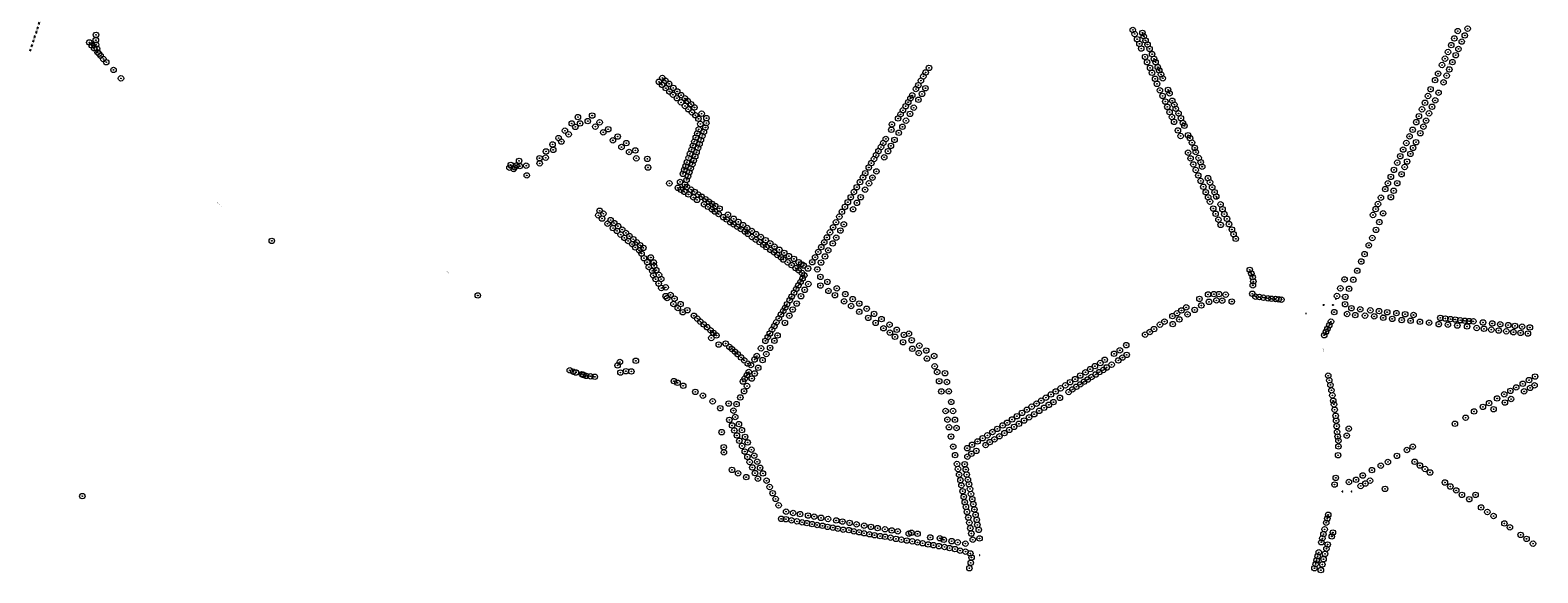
# Model space of a CAD drawing. Header units: metres. Extents: x 157686 to 160831, y 403691 to 406312.
# Tile 10 of 29: x 159170 to 160831, y 403691 to 404289. Entities that reach past the tile are written whole.
import ezdxf
from ezdxf.enums import TextEntityAlignment as Align

# ---------------------------------------------------------------- set-up
doc = ezdxf.new("R2010")
doc.units = ezdxf.units.M
doc.linetypes.add('DASHDOT2', pattern=[12.7, 6.35, -3.175, 0, -3.175])
for name, color, linetype, lineweight in [('B-WE-GR-BOOM-S', 90, 'Continuous', 25), ('B-WE-IE-MEUBILAIR-S', 7, 'Continuous', 25), ('B-WE-OG-TOPOGRAFIE-T35', 7, 'Continuous', 35), ('B-WE-RI-GWA_RIOOLPUT-S-200', 30, 'Continuous', 18), ('X-XX-AL-BLADVERWIJZING_AS-G', 7, 'DASHDOT2', 25)]:
    doc.layers.add(name, color=color, linetype=linetype, lineweight=lineweight)
doc.styles.add('NLCS-ISO', font='NLCS-ISO.TTF')
doc.styles.add('NLCS-ISO-M200-T35', font='NLCS-ISO.TTF', dxfattribs={"height": 0.7})

# ---------------------------------------------------------------- blocks, each defined once
blk = doc.blocks.new('SGR-BOOM_GBKN-SO')
at = {"linetype": 'ByBlock', "lineweight": 18}
h = blk.add_hatch(color=0, dxfattribs=at)
h.dxf.hatch_style = 1
edge = h.paths.add_edge_path()
edge.add_arc((0, 0), 0.25, 0, 360)
at = {"color": 0, "linetype": 'ByBlock', "lineweight": 18}
for radius in [2, 0.25]:
    blk.add_circle((0, 0), radius, dxfattribs=at)
at = {"color": 0, "linetype": 'ByBlock', "lineweight": 18, "style": 'NLCS-ISO'}
blk.add_attdef('SOORT', (2.5, 0), '', height=1.5, dxfattribs=at)
blk = doc.blocks.new('SIE-MEUBILAIR_PUT_BRANDKRAAN-SO')
blk.add_ellipse((0, 0), major_axis=(1.25, 0), ratio=0.54)
at = {"style": 'NLCS-ISO'}
blk.add_text('bk', height=0.75, dxfattribs=at).set_placement((0, 0), align=Align.MIDDLE_CENTER)
blk = doc.blocks.new('SRI-PUT_INSPECTIEPUT_RIOOLPUT-SO')
at = {"color": 0, "linetype": 'ByBlock', "lineweight": 18}
blk.add_lwpolyline([(-1.1, -1.1), (1.1, -1.1), (1.1, 1.1), (-1.1, 1.1)], close=True, dxfattribs=at)
at = {"color": 0, "linetype": 'ByBlock', "lineweight": 18, "style": 'NLCS-ISO'}
blk.add_text('r', height=1.5, dxfattribs=at).set_placement((0, 0.3), align=Align.MIDDLE_CENTER)

msp = doc.modelspace()

# ---------------------------------------------------------------- linework, layer by layer
at = {"layer": 'X-XX-AL-BLADVERWIJZING_AS-G', "ltscale": 0.4, "extrusion": (0.000163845, -0.00235, 0.999997), "elevation": -924.2}
msp.add_lwpolyline([(159170.5, 404264.3), (159212.2, 404392.3)], dxfattribs=at)

# ---------------------------------------------------------------- block references
at = {"layer": 'B-WE-GR-BOOM-S', "xscale": 1.5, "yscale": 1.5, "zscale": 1.5}
for p in [(160385, 404288.8), (160753.8, 404290.2), (159235.7, 404275.1), (159238.4, 404271.8), (159242.8, 404277.5), (159243, 404283.4), (159243, 404272.6), (160387.1, 404284.4), (160389.8, 404278.6), (160392.3, 404273.5), (160395.6, 404285.6), (160397.1, 404281.8), (160399, 404277.3), (160401.2, 404272.8), (160735.7, 404272.1), (160739.2, 404279.5), (160742.9, 404287.6), (160747.3, 404276), (160750.7, 404282.8), (159240.9, 404268.6), (159244.1, 404268.1), (159244.7, 404264.1), (159246.3, 404262.7), (159248, 404260.5), (159251.1, 404256.9), (160394.3, 404268.3), (160398.5, 404259.2), (160403.4, 404268), (160406.3, 404262.2), (160408.4, 404257), (160728.9, 404257.2), (160732.2, 404264.5), (160740.7, 404261), (160743.7, 404267.9), (159254.3, 404253.3), (159262.3, 404244.8), (160156.8, 404242), (160160.5, 404247.1), (160400.7, 404253.3), (160404, 404247.1), (160406.2, 404241.7), (160410.1, 404253.4), (160412.5, 404247.9), (160414.1, 404244.2), (160416.1, 404239.9), (160721.3, 404240.7), (160725.6, 404250.2), (160730.7, 404238.5), (160733.7, 404245.3), (160737.1, 404253.4), (159270.5, 404235.5), (159863.1, 404231.7), (159866.5, 404228.4), (159866.8, 404236), (159870.2, 404232.8), (159870.6, 404224.8), (159874.3, 404229.5), (159878.9, 404225), (160146.1, 404223.8), (160148.7, 404228), (160151.6, 404233), (160154.3, 404237.8), (160156.6, 404224.7), (160409.6, 404235), (160411.6, 404229.5), (160414.8, 404222.4), (160418, 404235.6), (160423.9, 404222.8), (160713, 404223.6), (160718, 404233.6), (160727.3, 404231.2), (159874.6, 404221), (159878.5, 404217.5), (159882.8, 404213.7), (159883.2, 404221.1), (159887.4, 404209.1), (159887.5, 404217.1), (159891.6, 404213.5), (159891.8, 404205.1), (159894.8, 404210.5), (159898.5, 404207.1), (160137.6, 404209.3), (160140.1, 404213.6), (160142, 404216.8), (160148.9, 404211.9), (160152.8, 404218.4), (160417.8, 404216.2), (160420.8, 404210), (160425.5, 404219), (160428.4, 404210.9), (160430.8, 404206.6), (160706.8, 404208.6), (160710.1, 404216.1), (160718.1, 404211.3), (160721.8, 404219.7), (159773.8, 404192.9), (159789.5, 404194.6), (159895.4, 404201.5), (159899.4, 404198.1), (159902.2, 404203.5), (159903.2, 404194.9), (159906.6, 404191), (159910.1, 404196.6), (159915.4, 404191.7), (160126.5, 404191.4), (160129.2, 404195.9), (160131.8, 404200.4), (160134.8, 404204.9), (160135.2, 404188.9), (160139.6, 404196.4), (160143.7, 404203.2), (160423, 404204.1), (160425.5, 404198.4), (160428.1, 404193), (160432.3, 404202.1), (160435.4, 404197), (160438, 404191.6), (160700.1, 404193.8), (160703.5, 404201.4), (160708.1, 404189), (160711.3, 404197), (160714.6, 404204.2), (159759.5, 404177.9), (159763.6, 404173.9), (159767, 404185.9), (159770.9, 404182.1), (159776.2, 404185.9), (159784.7, 404188.5), (159793, 404182.4), (159797.7, 404187.1), (159801.7, 404176.1), (159807.2, 404179.5), (159905.2, 404174.9), (159906.9, 404179.4), (159908.7, 404185.3), (159910.8, 404172.1), (159912.5, 404176.5), (159914.3, 404181.4), (159915.3, 404186.3), (160119, 404178.9), (160119.6, 404184.9), (160127.2, 404175.6), (160131.3, 404182.2), (160430.5, 404187.6), (160434.7, 404178.2), (160437.7, 404172.1), (160440.2, 404186.4), (160441.9, 404183.3), (160445.9, 404172.9), (160693.3, 404178.9), (160697.2, 404187.3), (160701.7, 404175.1), (160705.1, 404182.4), (159745.9, 404162.8), (159746.6, 404156.8), (159752.5, 404169.8), (159755.6, 404165.9), (159812.3, 404167.3), (159817.6, 404171.5), (159821.8, 404159.9), (159827.1, 404164.2), (159837.1, 404156.2), (159899, 404157), (159900.4, 404161.5), (159902, 404165.9), (159903.6, 404170.4), (159906.2, 404158.9), (159907.8, 404163.2), (159909.3, 404167.7), (160104.8, 404155.4), (160107.6, 404159.9), (160110.1, 404164.3), (160112.9, 404168.8), (160115.3, 404155.3), (160118.5, 404161.2), (160122.5, 404167.8), (160448, 404169.7), (160450.2, 404164.8), (160453.3, 404159), (160682.8, 404157.1), (160686.3, 404164.3), (160689.8, 404171.7), (160693.7, 404159), (160697, 404165.2), (159699.8, 404140.3), (159705.8, 404139.5), (159709, 404144.7), (159709.8, 404138.9), (159716.9, 404139.4), (159731.5, 404147.6), (159731.7, 404141.9), (159738.3, 404148.2), (159738.7, 404155.1), (159830.2, 404154.4), (159838.1, 404147.5), (159850.3, 404146.9), (159892.4, 404138.8), (159893.8, 404143.2), (159895.7, 404147.9), (159897.2, 404152.5), (159899.9, 404140.9), (159901.4, 404145.1), (159903, 404149.6), (159904.5, 404154.2), (160097, 404142.2), (160099.9, 404146.8), (160102.3, 404151.1), (160111.2, 404148.6), (160445.9, 404153.7), (160448.6, 404147.4), (160451.6, 404140.8), (160454.4, 404154.4), (160457.5, 404147.9), (160459.8, 404143.2), (160676.3, 404142.7), (160679.5, 404149.8), (160687.1, 404143.9), (160690.8, 404152.4), (159698.4, 404137.2), (159703.1, 404135.7), (159704, 404137.5), (159717.5, 404128.7), (159851, 404137.4), (159889.4, 404130.4), (159890.9, 404134.8), (159893.5, 404123.7), (159895.1, 404127.8), (159896.6, 404132.2), (159898.1, 404136.5), (160087.8, 404126.4), (160090.3, 404131.1), (160094.2, 404137.4), (160098.2, 404126.2), (160102.6, 404133.1), (160454.3, 404134.6), (160457.1, 404128.6), (160459.8, 404122.6), (160461.4, 404138.3), (160467.8, 404125.7), (160669.2, 404127.1), (160672.6, 404134.8), (160681, 404130), (160684.4, 404137.9), (159874.5, 404119.9), (159883.9, 404115), (159886.4, 404121.5), (159887.3, 404112.9), (159891.1, 404110.6), (159891.6, 404118.6), (159894.1, 404115.9), (159895.6, 404107.7), (159898.4, 404113), (159902.3, 404110.5), (159906.5, 404107.5), (160077.8, 404110.4), (160081, 404115.7), (160084.5, 404121.3), (160090.1, 404113), (160094.4, 404119.9), (160462.7, 404116.2), (160465.4, 404110.2), (160470, 404121.1), (160472.4, 404115.6), (160475, 404110.2), (160663, 404113.6), (160666, 404120), (160672.3, 404111.8), (160676.2, 404120.1), (159797.8, 404089.7), (159901, 404104.5), (159905, 404101.8), (159910.1, 404105.1), (159912.8, 404096.9), (159914.3, 404102.5), (159917, 404094.1), (159918, 404099.8), (159921.4, 404091.3), (159921.5, 404097.3), (159924.8, 404088.9), (159925.2, 404094.9), (159929.8, 404092.2), (160067.9, 404094), (160071.1, 404099.2), (160074.4, 404104.7), (160076.9, 404091.4), (160081.1, 404098.5), (160085.2, 404104.7), (160468, 404104.6), (160470, 404099.8), (160473.6, 404092.2), (160476.9, 404105.4), (160481.7, 404096.8), (160483.8, 404091.5), (160652.5, 404091.6), (160655.1, 404097.2), (160658.3, 404104.2), (160669.2, 404104.7), (159796.3, 404084.7), (159800.3, 404081.2), (159801.8, 404086.5), (159806.4, 404075.5), (159809.8, 404079.5), (159813.8, 404076.2), (159817.9, 404072.8), (159928.7, 404086.2), (159934, 404082.7), (159937.5, 404080.2), (159939, 404085.4), (159941.6, 404077.1), (159945.2, 404074.8), (159945.4, 404080.9), (159949.3, 404072.3), (159950.5, 404077.5), (159955.7, 404074), (160058.1, 404077.1), (160061.7, 404083.3), (160064.6, 404088.6), (160066.7, 404074.8), (160476.2, 404086.4), (160479.3, 404079.9), (160481.8, 404074.2), (160485.8, 404086.1), (160488.7, 404080.9), (160491, 404075), (160649.5, 404085.1), (160656.6, 404077.3), (160660.7, 404086.9), (159436.6, 404056.6), (159812.5, 404070.7), (159816.9, 404067.6), (159820.9, 404063.5), (159822.6, 404069), (159825, 404059.9), (159826.6, 404065.3), (159829.1, 404056.5), (159830.6, 404061.8), (159834.8, 404058.4), (159953.2, 404069.7), (159957.7, 404066.9), (159960.2, 404070.8), (159961, 404064.3), (159965.3, 404067.5), (159965.5, 404060.9), (159969.7, 404058), (159970.1, 404064.1), (159975.2, 404060.9), (159980.6, 404057.3), (160048, 404060.4), (160051.5, 404066), (160054.9, 404071.5), (160058.3, 404060.2), (160063, 404068), (160494.1, 404069.1), (160496, 404064), (160498.4, 404058.9), (160648.8, 404059.8), (160652.9, 404068.7), (159833.6, 404053.1), (159837, 404049.4), (159838.5, 404055), (159841.3, 404046.2), (159842.3, 404051.8), (159843.9, 404042.6), (159845.9, 404048.9), (159973.9, 404055.2), (159978, 404052.3), (159981.4, 404049.7), (159985.6, 404053.9), (159985.9, 404046.7), (159989.9, 404044), (159990.3, 404050.3), (159993.5, 404041), (159995.7, 404046.8), (160001, 404043.4), (160006.2, 404039.8), (160038.5, 404044.4), (160041.8, 404049.7), (160045.1, 404055), (160046, 404039.5), (160049.5, 404046.2), (160054.5, 404053.8), (160640.3, 404042), (160644.9, 404051.7), (159846.5, 404037.5), (159850.1, 404033.2), (159851.9, 404027.8), (159854.1, 404038.3), (159855.7, 404023.5), (159857.4, 404032.9), (159857.7, 404029), (159860.1, 404024.4), (159997.4, 404038.6), (160000.1, 404036.1), (160004.8, 404033), (160009.1, 404029.9), (160011.7, 404036.8), (160013.6, 404026.6), (160017, 404033.1), (160017.1, 404024.2), (160019.8, 404030.9), (160022.3, 404029.5), (160027.2, 404026.2), (160031.9, 404033.1), (160035.1, 404038.5), (160037.5, 404025.2), (160041.6, 404032.7), (160513.8, 404024.7), (160632.2, 404023.7), (160636.6, 404033.9), (159856.9, 404018.7), (159859.4, 404014.5), (159862.7, 404009.6), (159863.1, 404019.1), (159865.5, 404014.6), (160016.6, 404007.5), (160019, 404011.4), (160020.6, 404021.3), (160021.2, 404015.1), (160023.2, 404018.6), (160027.6, 404009.1), (160040.9, 404017), (160040.9, 404007.4), (160048.6, 404011.5), (160515.5, 404020.6), (160517.1, 404016.7), (160517.2, 404007.6), (160517.7, 404011.9), (160618.2, 404014.2), (160627.9, 404013.8), (159663.5, 403996.5), (159865.7, 404004.7), (159870.5, 404005.4), (159870.5, 403995.8), (159872.1, 403993.7), (159875.8, 403997.1), (159880.2, 403993), (160007.1, 403991.3), (160009.3, 403995.3), (160011.9, 403999.5), (160014.3, 404003.7), (160019.5, 403995.7), (160023.5, 404002.7), (160049.8, 404001.5), (160056.8, 403996.8), (160058.9, 404004.3), (160067, 403990), (160068.3, 403998), (160076.4, 403992.5), (160458.4, 403992.7), (160467.9, 403997.6), (160468.9, 403989.5), (160474.3, 403998), (160477.1, 403991.1), (160480, 403998), (160483.5, 403990.8), (160487.3, 403997.4), (160494, 403989.8), (160516.6, 403998.4), (160520.1, 403995.2), (160524.4, 403994.8), (160528.8, 403994.1), (160533.7, 403993.4), (160537.8, 403992.9), (160542.3, 403992.6), (160545.7, 403992.2), (160548.7, 403991.9), (160609.9, 403995.9), (160613.6, 404004.3), (160619.1, 403994.9), (160623.3, 404003.9), (159879, 403987.1), (159883.8, 403982.7), (159886.9, 403987), (159889.3, 403978.1), (159894.3, 403980.3), (159901.5, 403974.2), (159997.4, 403975.5), (159999.9, 403979.4), (160002.1, 403983.1), (160004.2, 403986.9), (160006.7, 403974.2), (160010.4, 403981), (160014.8, 403987.6), (160074.7, 403984.9), (160083.7, 403987.6), (160083.7, 403978.5), (160091.9, 403981.9), (160100, 403976.2), (160428.7, 403973.8), (160433.7, 403976.9), (160438.6, 403980), (160443.8, 403983.4), (160445.3, 403975.7), (160453.1, 403980.6), (160460.5, 403985.5), (160606.8, 403978.2), (160618.8, 403986.9), (160621, 403976.1), (160625.8, 403982.5), (160630, 403974.9), (160635.5, 403981.2), (160640.7, 403974.3), (160646.6, 403980.2), (160650.9, 403973.5), (160656.2, 403979.3), (160665.2, 403978.1), (160675.4, 403977.1), (160685, 403975.9), (160694.2, 403975), (159905.4, 403971), (159908.7, 403967.6), (159912.4, 403964.6), (159916.1, 403961.6), (159919.9, 403958.1), (159987.6, 403958.8), (159990.1, 403962.8), (159992.3, 403966.9), (159995.1, 403971.3), (160001.8, 403966.3), (160093.6, 403971.8), (160101.7, 403966.3), (160108.2, 403970.5), (160110.4, 403960.4), (160117.1, 403964.3), (160125, 403958.7), (160403.7, 403956.3), (160408.3, 403959.5), (160414.9, 403964.4), (160419.9, 403967.7), (160429, 403965), (160436.3, 403970.1), (160597.7, 403956.4), (160599.4, 403959.8), (160601.4, 403963.8), (160603.3, 403967.7), (160660.8, 403971.9), (160670.7, 403970.7), (160681.2, 403969.4), (160690.9, 403968.6), (160701.2, 403967.5), (160711.4, 403966.5), (160722, 403964.9), (160723.7, 403971.8), (160729.3, 403971.1), (160732, 403964.3), (160734.9, 403970.5), (160740.1, 403970), (160742.4, 403963.4), (160745.7, 403969.2), (160750.6, 403968.6), (160753.2, 403962.4), (160755.4, 403968.2), (160760.1, 403968), (160763.8, 403960.7), (160770.7, 403966.8), (160771.8, 403959.8), (160779.9, 403958.9), (160780.9, 403965.7), (160788, 403957.9), (160789.7, 403964.8), (160796.4, 403957), (160798.5, 403963.9), (160804.3, 403956.1), (160805.9, 403963), (160813.8, 403962.1), (160822.3, 403961.3), (159920.7, 403949.7), (159923.1, 403955.3), (159926.4, 403952.5), (159928.9, 403942.5), (159936.5, 403943.6), (159940.7, 403939.8), (159980.4, 403946.5), (159982.9, 403950.7), (159985.2, 403954.6), (159990.3, 403946.6), (159993.7, 403952.5), (160117.4, 403955.6), (160123, 403951), (160132, 403945), (160132.9, 403953.1), (160138.4, 403954.5), (160141.4, 403947.2), (160149.9, 403941.2), (160377.8, 403941.8), (160398.5, 403953.4), (160595.8, 403952.7), (160812.1, 403955.3), (160820.2, 403954.6), (159820, 403923.2), (159837.6, 403924.6), (159943.4, 403937.6), (159946.7, 403934.7), (159949.9, 403931.8), (159953.5, 403928.3), (159957, 403925.1), (159968.4, 403926), (159970.8, 403929.8), (159975.5, 403938.3), (159977.2, 403925.3), (159981.3, 403932), (159985.5, 403938.8), (160142.1, 403937.8), (160149.2, 403933.1), (160157.5, 403935.9), (160158.3, 403927), (160166.2, 403929.8), (160354.1, 403925.7), (160364.4, 403932.3), (160369.1, 403925), (160370.7, 403936.1), (160373.6, 403928.1), (160378.3, 403931.1), (159764.8, 403914.1), (159768.6, 403912.6), (159771.5, 403911.7), (159778.3, 403909.8), (159779.8, 403909.1), (159782.8, 403908), (159787.6, 403907.5), (159792.4, 403907), (159817.5, 403919.5), (159820.6, 403911.6), (159826.6, 403913.1), (159832.7, 403912.9), (159959.9, 403908.8), (159960.9, 403921.5), (159962, 403912.2), (159964.3, 403919.9), (159968.5, 403910.6), (159972.4, 403916.9), (160166.8, 403918.5), (160169.5, 403912.2), (160178.1, 403910.9), (160327.1, 403908.3), (160332.9, 403911.9), (160338.1, 403915.4), (160339.5, 403906.7), (160343.2, 403918.7), (160344.1, 403909.5), (160348.1, 403912.1), (160349.2, 403922.2), (160352.5, 403914.4), (160356.2, 403917.2), (160361.7, 403920.3), (160600.2, 403908.2), (160828.1, 403907.2), (159879.5, 403902.2), (159883.5, 403900.4), (159889.8, 403897.1), (159903.1, 403890.4), (159955.6, 403901.8), (159956.9, 403891.1), (159957.5, 403904.9), (159960.1, 403896.8), (159965.3, 403905), (160171.7, 403902.1), (160174.1, 403890.8), (160180.2, 403901.2), (160182.3, 403890.9), (160300.1, 403890.8), (160305.5, 403894.3), (160310.7, 403897.6), (160314.4, 403890.2), (160315.9, 403901), (160318.5, 403893.1), (160321.5, 403904.4), (160322.8, 403896), (160327.1, 403898.6), (160331.1, 403901.5), (160335.4, 403904), (160601.4, 403903.1), (160602.7, 403898), (160603.8, 403892.1), (160800.9, 403891.5), (160807.3, 403895.3), (160814.5, 403899.3), (160816, 403890.9), (160821.4, 403903.3), (160822.6, 403894.7), (160827.5, 403897.6), (159911.5, 403886.2), (159922.2, 403880), (159939.9, 403877.5), (159948.5, 403876.9), (159952.7, 403884.2), (160185, 403879.3), (160273.6, 403874.1), (160279, 403877.4), (160284.1, 403880.7), (160289.3, 403884), (160292.5, 403876.1), (160294.8, 403887.5), (160297.6, 403879.1), (160304.7, 403883.8), (160604.8, 403886.5), (160605.7, 403880.6), (160606.6, 403876.6), (160770.6, 403873.8), (160777.4, 403878), (160786.3, 403883.1), (160794.1, 403887.7), (160794.8, 403878.6), (160801.7, 403882.5), (159930.6, 403872.4), (159940.6, 403859.5), (159945.1, 403869.7), (159947.1, 403862.7), (160178.8, 403869.3), (160180.8, 403859.8), (160187, 403869.3), (160189, 403859.6), (160246.6, 403856.4), (160252, 403860), (160257.3, 403863.6), (160263, 403867.2), (160265.3, 403858.8), (160268.3, 403870.7), (160270.8, 403862.4), (160276.4, 403865.8), (160281.9, 403869.5), (160287.3, 403872.9), (160607.3, 403870.7), (160608.4, 403864), (160609, 403858.6), (160751.6, 403861.9), (160760.9, 403868.8), (160782.4, 403871.3), (159932.2, 403846), (159943.6, 403853.4), (159946.1, 403847.9), (159948.9, 403842.4), (159951.1, 403854.9), (159954.4, 403848.3), (159958, 403840.8), (160182.6, 403851.4), (160184.8, 403841.2), (160190.9, 403850.6), (160224.8, 403842.5), (160230.4, 403846.2), (160235.7, 403849.6), (160238.1, 403841.5), (160241.7, 403853.4), (160243.6, 403845), (160249, 403848.5), (160254.2, 403851.8), (160259.5, 403855.2), (160609.5, 403852.6), (160610, 403846.2), (160610.6, 403841.2), (160620.7, 403842.2), (160622.9, 403849.8), (160739.8, 403855.2), (159934.5, 403829.4), (159934.6, 403823.8), (159951.6, 403836.5), (159954.6, 403830.8), (159957.6, 403824.7), (159960.8, 403834.7), (159964.9, 403826.7), (160187.2, 403830.1), (160202.6, 403828.4), (160208, 403832.1), (160212.7, 403825.4), (160214, 403835.8), (160219.6, 403839.3), (160222.9, 403831.8), (160227.5, 403835.1), (160232.6, 403838.1), (160611.5, 403836.6), (160611.5, 403830.3), (160686.9, 403826.4), (160693.4, 403830), (159960.5, 403818.8), (159963, 403813.1), (159965.9, 403807.2), (159968, 403820.2), (159971.3, 403813.5), (159974.5, 403806.8), (160189.3, 403820.7), (160191.3, 403811), (160199.8, 403810.7), (160202.8, 403819), (160207.3, 403822.2), (160611.1, 403820.6), (160658.1, 403809.1), (160666, 403813.2), (160675.9, 403819.9), (160695.5, 403813.4), (160701.2, 403809.3), (159943.5, 403804.5), (159950.3, 403800.7), (159959.2, 403796.5), (159968.8, 403800.9), (159972, 403794.8), (159977.6, 403800.6), (159981.6, 403792.6), (160192.4, 403805.4), (160193.7, 403799.2), (160195.1, 403793.2), (160201, 403804.9), (160202, 403799.3), (160203.3, 403793.7), (160608.6, 403795.7), (160623, 403791.1), (160631, 403793.6), (160638.3, 403798.3), (160646.3, 403792.6), (160648.3, 403804.2), (160706.9, 403805.4), (160712.4, 403801.6), (160728.8, 403790.6), (159227.9, 403775.6), (159985, 403785.7), (159988.3, 403778.8), (160196.2, 403787.4), (160197.5, 403781), (160198.8, 403774.8), (160204.6, 403788.7), (160205.7, 403783.5), (160206.8, 403778), (160607.2, 403788.3), (160636, 403786.8), (160641.2, 403789.5), (160662.8, 403783.6), (160734.8, 403786.2), (160741.2, 403781.9), (160747.5, 403777), (160762.5, 403777), (159991.6, 403772.5), (159994.9, 403765.4), (160003.1, 403758.5), (160010.8, 403757), (160199.9, 403768.9), (160201.2, 403763.8), (160202.4, 403758.3), (160208.1, 403772.2), (160209.3, 403766.7), (160210.6, 403760.9), (160755.6, 403772.2), (160768.6, 403763.1), (160775.5, 403758.1), (159997.7, 403750.6), (160002.9, 403750.2), (160009.1, 403748.9), (160015.1, 403747.8), (160018.5, 403755.8), (160020.7, 403746.8), (160026, 403745.9), (160027.4, 403754.2), (160031.8, 403744.8), (160034.1, 403753), (160037.4, 403743.8), (160041.6, 403751.7), (160043.2, 403742.9), (160048.8, 403741.7), (160049.3, 403750.4), (160054.6, 403740.9), (160058.3, 403748.8), (160065.2, 403747.6), (160073, 403746.1), (160080.7, 403744.5), (160089.1, 403743.1), (160096.5, 403741.7), (160103.9, 403740.4), (160203.8, 403752), (160204.9, 403746.4), (160206.1, 403740.4), (160211.8, 403755.1), (160213.1, 403749.4), (160213.8, 403743.9), (160598, 403746.3), (160599.3, 403750.9), (160600.2, 403755), (160782.4, 403753.7), (160794.3, 403745.5), (160800.3, 403741.2), (160060, 403739.7), (160066, 403738.6), (160072.3, 403738.2), (160077.7, 403736.8), (160083.5, 403735.8), (160089, 403734.7), (160094.9, 403733.6), (160100.4, 403732.6), (160106.7, 403731.6), (160112, 403739.1), (160112.2, 403730.8), (160118.2, 403729.8), (160119.5, 403737.8), (160124.1, 403728.5), (160126.1, 403736.8), (160130.1, 403727.6), (160136, 403726.7), (160138.2, 403734.2), (160141.2, 403735.2), (160142.1, 403725.8), (160147.8, 403724.7), (160147.9, 403734.1), (160153.5, 403723.7), (160161.9, 403730.1), (160172.5, 403729.2), (160176.8, 403727.5), (160185.5, 403726), (160192.1, 403724.7), (160207.2, 403734.4), (160208.7, 403727.6), (160215.3, 403738.4), (160216.2, 403729), (160592.6, 403724.8), (160593.8, 403729.1), (160595, 403733.8), (160596.3, 403739), (160604.2, 403731.2), (160605.4, 403735.5), (160812.2, 403732.9), (160818.7, 403728.5), (160159.6, 403722.4), (160165.4, 403721.6), (160171.4, 403720.5), (160177.7, 403719.6), (160183.2, 403718.4), (160189.1, 403717.3), (160194.8, 403715.6), (160200.6, 403723.3), (160200.8, 403714.5), (160206.1, 403712.5), (160207.4, 403708), (160588.6, 403709.4), (160589.8, 403713.7), (160596.7, 403712), (160598.3, 403717.7), (160599.6, 403722.3), (160825.8, 403723.3), (160205, 403696.2), (160206.5, 403702.2), (160585.1, 403696.2), (160586.4, 403700.8), (160587.4, 403705), (160592.1, 403694.1), (160593.8, 403700.4), (160595.1, 403706.2)]:
    msp.add_blockref('SGR-BOOM_GBKN-SO', p, dxfattribs=at)
at = {"layer": 'B-WE-IE-MEUBILAIR-S', "xscale": 0.2, "yscale": 0.2, "zscale": 0.2}
for p in [(160595.4, 403986), (160605.4, 403986), (160616, 403780.7), (160626, 403780.7)]:
    msp.add_blockref('SIE-MEUBILAIR_PUT_BRANDKRAAN-SO', p, dxfattribs=at)
at = {"layer": 'B-WE-RI-GWA_RIOOLPUT-S-200', "xscale": 0.3, "yscale": 0.3, "zscale": 0.3}
for p in [(160477.5, 404103.9), (160608.6, 403992.7), (160575.8, 403976.6), (160216.3, 403710.7)]:
    msp.add_blockref('SRI-PUT_INSPECTIEPUT_RIOOLPUT-SO', p, dxfattribs=at)

# ---------------------------------------------------------------- texts
at = {"layer": 'B-WE-OG-TOPOGRAFIE-T35', "style": 'NLCS-ISO-M200-T35'}
for s, rotation, p in [('Dinthersedijk', 65.3, (160731.8, 404249.9)), ('Ben Peterspad', 318.9, (159379.2, 404096.6)), ('Ben Peterspad', 326.3, (159926.6, 404090.5)), ('Martemanshurk', 294.5, (160487.1, 404071.4)), ('Ben Peterspad', 320, (159629.3, 404023.1)), ('Dinthersedijk', 66.4, (160615, 403995.2)), ('Broekseweg', 354, (160659.4, 403975.8)), ('Ben Peterspad', 59.9, (159973.5, 403927.1)), ('Kerkstraat', 286.2, (160595, 403936.2)), ('Pastoor van Vroonhovenstraat', 32.8, (160350.7, 403918.8)), ('Poelkensdijk', 30.1, (160798.4, 403885)), ('Hardekamp', 295.8, (159959, 403829.6)), ('Hardekamp', 349.9, (160088.6, 403739.1))]:
    msp.add_text(s, height=0.7, rotation=rotation, dxfattribs=at).set_placement(p, align=Align.MIDDLE)

doc.saveas('drawing.dxf')
